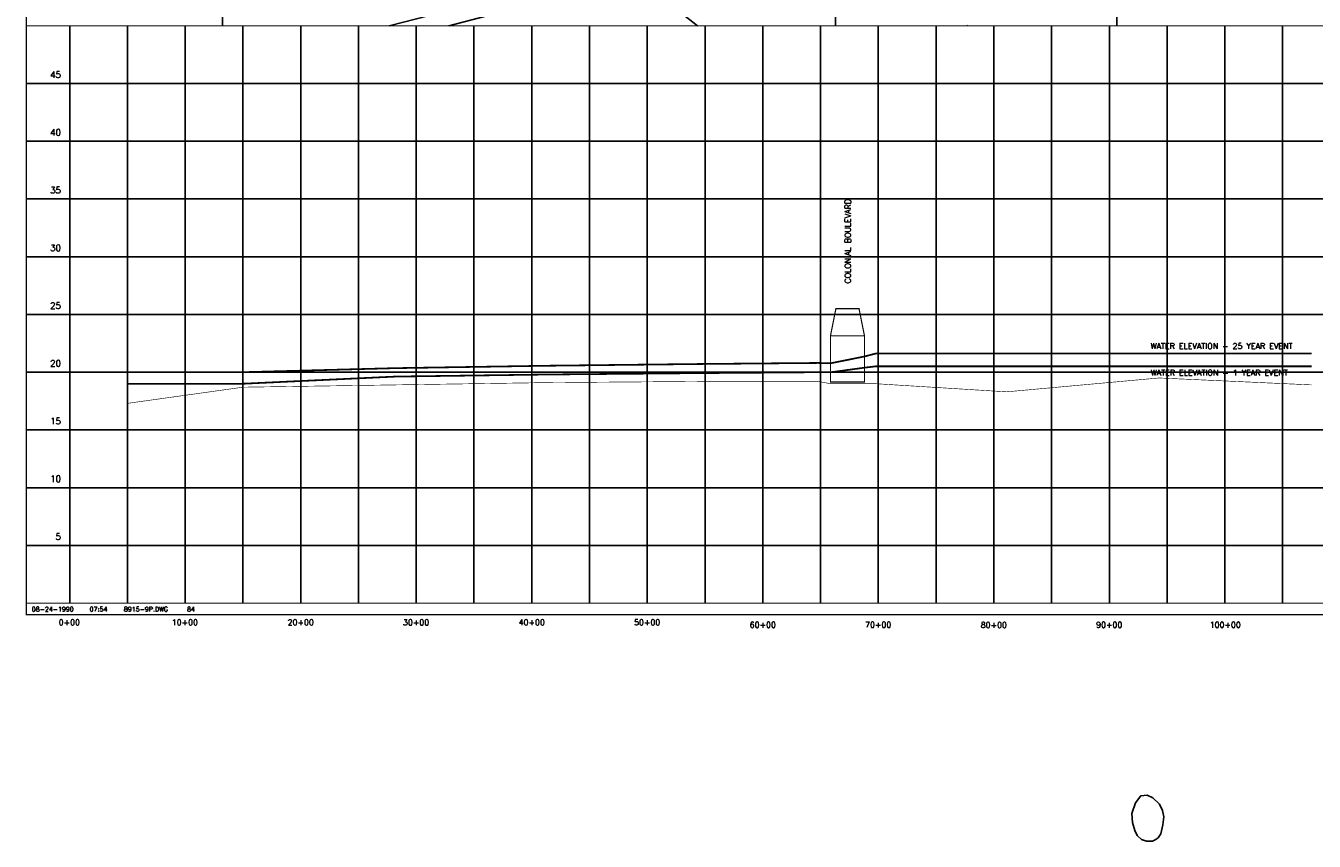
# Model space of a CAD drawing. Extents: x 236772 to 253542, y 822159 to 834586.
# Tile 1 of 5: x 236782 to 247936, y 822159 to 829221. Entities that reach past the tile are written whole.
import ezdxf
from ezdxf.enums import TextEntityAlignment as Align

# ---------------------------------------------------------------- set-up
doc = ezdxf.new("R2010")
doc.units = 0
doc.header["$LTSCALE"] = 800
doc.linetypes.add('DASHED', pattern=[0])
doc.linetypes.add('PHANTOM', pattern=[0])
doc.layers.get('0').update_dxf_attribs({"linetype": 'CONTINUOUS'})
for name, color, linetype in [('BORDER', 1, 'CONTINUOUS'), ('FLOOD1', 15, 'CONTINUOUS'), ('FLOOD4', 15, 'CONTINUOUS'), ('GRID', 2, 'CONTINUOUS'), ('MAJROADS', 9, 'CONTINUOUS'), ('MORE_WL', 14, 'CONTINUOUS'), ('PRSTRUCT', 13, 'CONTINUOUS'), ('ROW', 12, 'PHANTOM'), ('SPROF', 11, 'DASHED'), ('TEXT', 7, 'CONTINUOUS')]:
    doc.layers.add(name, color=color, linetype=linetype)
doc.styles.get("Standard").update_dxf_attribs({"font": 'ROMANT'})

# ---------------------------------------------------------------- blocks, each defined once
blk = doc.blocks.new('LOGON')
at = {"color": 0}
blk.add_attdef('DATE', text='', height=1, dxfattribs=at).set_placement((-1.87, 1.76), align=Align.RIGHT)
for tag, p in [('TIME', (1.56, 1.76)), ('DRAWING', (8.97, 1.76)), ('OPERATOR', (22.66, 1.76))]:
    blk.add_attdef(tag, p, '', height=1, dxfattribs=at)

msp = doc.modelspace()

# ---------------------------------------------------------------- linework, layer by layer
at = {"layer": 'BORDER', "color": 0, "const_width": 10}
msp.add_lwpolyline([(236787, 824121), (253537, 824121), (253537, 834581), (236787, 834581)], close=True, dxfattribs=at)
for points in [[(236787, 829221), (253537, 829221)], [(236787, 824221), (253537, 824221)]]:
    msp.add_lwpolyline(points, dxfattribs=at)
at = {"layer": 'FLOOD1', "color": 0, "const_width": 15}
msp.add_lwpolyline([(237662, 826121), (238662, 826121), (239982, 826183), (241302, 826201), (242622, 826213), (243642, 826221), (243748, 826220), (244042, 826260), (244142, 826272), (245272, 826272), (246592, 826272), (247912, 826272)], dxfattribs=at)
at = {"layer": 'FLOOD4', "color": 0, "const_width": 15}
msp.add_lwpolyline([(237662, 826221), (238662, 826221), (239982, 826256), (241302, 826277), (242622, 826292), (243642, 826301), (243748, 826298), (244042, 826357), (244142, 826383), (245272, 826383), (246592, 826383), (247912, 826383)], dxfattribs=at)
at = {"layer": 'GRID', "color": 0}
for points in [[(237162, 824221), (237162, 829221)], [(237662, 824221), (237662, 829221)], [(238162, 824221), (238162, 829221)], [(238662, 824221), (238662, 829221)], [(239162, 824221), (239162, 829221)], [(239662, 824221), (239662, 829221)], [(240162, 824221), (240162, 829221)], [(240662, 824221), (240662, 829221)], [(241162, 824221), (241162, 829221)], [(241662, 824221), (241662, 829221)], [(242162, 824221), (242162, 829221)], [(242662, 824221), (242662, 829221)], [(243162, 824221), (243162, 829221)], [(243662, 824221), (243662, 829221)], [(244162, 824221), (244162, 829221)], [(244662, 824221), (244662, 829221)], [(245162, 824221), (245162, 829221)], [(245662, 824221), (245662, 829221)], [(246162, 824221), (246162, 829221)], [(246662, 824221), (246662, 829221)], [(247162, 824221), (247162, 829221)], [(247662, 824221), (247662, 829221)], [(236787, 828721), (253537, 828721)], [(236787, 828221), (253537, 828221)], [(236787, 827721), (253537, 827721)], [(236787, 827221), (253537, 827221)], [(236787, 826721), (253537, 826721)], [(236787, 826221), (253537, 826221)], [(236787, 825721), (253537, 825721)], [(236787, 825221), (253537, 825221)], [(236787, 824721), (253537, 824721)]]:
    msp.add_lwpolyline(points, dxfattribs=at)
at = {"layer": 'MAJROADS', "color": 0}
for points in [[(243792, 829221), (243789, 830228), (243788, 832882), (243732, 834032), (243679, 834454), (243635, 834581)], [(253537, 829549), (249304, 830759), (248968, 830813), (248658, 830846), (248449, 830916), (248006, 830999), (247778, 831013), (247273, 830996), (247073, 831006), (246603, 830939), (246142, 830836), (243765, 830207), (239927, 829221)]]:
    msp.add_lwpolyline(points, dxfattribs=at)
at = {"layer": 'MORE_WL', "color": 0}
for points in [[(246227, 829221), (246226, 829413)], [(244927, 829226), (244931, 829221)]]:
    msp.add_lwpolyline(points, dxfattribs=at)
msp.add_lwpolyline([(246584, 822188), (246608, 822222), (246625, 822300), (246633, 822371), (246623, 822424), (246595, 822481), (246538, 822536), (246490, 822558), (246434, 822551), (246388, 822491), (246357, 822399), (246361, 822322), (246382, 822251), (246404, 822209), (246441, 822174), (246483, 822159), (246536, 822161), (246559, 822171)], close=True, dxfattribs=at)
at = {"layer": 'PRSTRUCT', "color": 0, "const_width": 10}
msp.add_lwpolyline([(243748, 826536), (243795, 826771), (243995, 826771), (244042, 826536)], dxfattribs=at)
msp.add_lwpolyline([(243748, 826136), (244042, 826136), (244042, 826536), (243748, 826536)], close=True, dxfattribs=at)
at = {"layer": 'ROW', "color": 0}
for points in [[(236787, 830138), (236836, 830125), (237098, 829986), (237250, 829930), (237597, 829959), (237854, 829894), (238035, 829796), (238341, 829706), (238484, 829605), (238484, 829221)], [(240443, 829221), (241550, 829512), (242069, 829607), (242302, 829455), (242598, 829221)]]:
    msp.add_lwpolyline(points, dxfattribs=at)
at = {"layer": 'SPROF', "color": 0, "const_width": 5}
msp.add_lwpolyline([(237662, 825951), (238662, 826091), (239982, 826111), (241302, 826131), (242622, 826141), (243642, 826141), (243748, 826121), (244042, 826121), (244142, 826121), (245272, 826051), (246592, 826171), (247912, 826111)], dxfattribs=at)

# ---------------------------------------------------------------- block references
at = {"layer": 'TEXT', "color": 0, "xscale": 40, "yscale": 40, "zscale": 40}
msp.add_blockref('LOGON', (237272, 824078), dxfattribs=at).add_auto_attribs({'DATE': '08-24-1990', 'TIME': '07:54', 'OPERATOR': '84', 'DRAWING': '8915-9P.DWG'})

# ---------------------------------------------------------------- texts
at = {"layer": 'TEXT', "color": 0}
for s, p in [('45', (237087, 828770)), ('40', (237087, 828270)), ('35', (237087, 827770)), ('30', (237087, 827270)), ('25', (237087, 826770)), ('20', (237087, 826270)), ('15', (237087, 825770)), ('10', (237087, 825270)), ('5', (237087, 824770))]:
    msp.add_text(s, height=55, dxfattribs=at).set_placement(p, align=Align.RIGHT)
msp.add_text('COLONIAL BOULEVARD', height=50, rotation=90, dxfattribs=at).set_placement((243923, 826989))
for s, p in [('WATER ELEVATION - 25 YEAR EVENT', (247133, 826422)), ('WATER ELEVATION - 1 YEAR EVENT', (247113, 826192)), ('0+00', (237159, 824030)), ('10+00', (238159, 824030)), ('20+00', (239162, 824030)), ('30+00', (240161, 824029)), ('40+00', (241162, 824030)), ('50+00', (242161, 824030)), ('60+00', (243162, 824008)), ('70+00', (244161, 824009)), ('80+00', (245162, 824007)), ('90+00', (246161, 824008)), ('100+00', (247165, 824008))]:
    msp.add_text(s, height=50, dxfattribs=at).set_placement(p, align=Align.CENTER)

doc.saveas('drawing.dxf')
